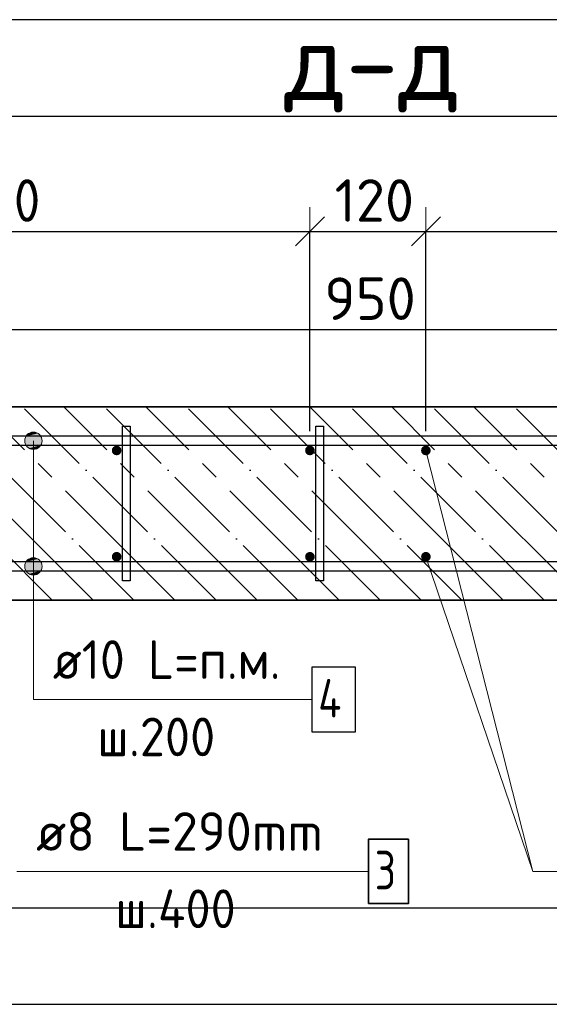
# Model space of a CAD drawing. Header units: millimetres. Extents: x 2792 to 69837, y -2757 to 29968.
# Tile 3 of 77: x 3851 to 4399, y 4879 to 5898. Entities that reach past the tile are written whole.
import ezdxf

# ---------------------------------------------------------------- set-up
doc = ezdxf.new("R2010")
doc.units = ezdxf.units.MM
doc.header["$PDMODE"] = 65
doc.linetypes.add('______11', pattern=[100, 80, -10, 0, -10])
doc.linetypes.add('______5', pattern=[220, 160, -20, 20, -20])
for name, color, linetype, lineweight in [('Standard', 7, 'Continuous', 25), ('Арм.стержн. вертикальными 1', 22, 'Continuous', 35), ('Арм.стержн.горизонт. 1', 180, 'Continuous', 35), ('Размерная линия_ общее', 7, 'Continuous', 13)]:
    doc.layers.add(name, color=color, linetype=linetype, lineweight=lineweight)
doc.layers.add('Арм.стержн.Стяжки', color=7, linetype='Continuous', lineweight=35, true_color=0x501e0f)
doc.styles.add('ISOCPEUR', font='ISOCPEUR')
doc.dimstyles.new('DIMSTYLE_3', dxfattribs={"dimtxt": 44, "dimasz": 50, "dimexe": 0, "dimexo": 0, "dimgap": 22, "dimtad": 2, "dimdec": 0, "dimrnd": 5, "dimzin": 12, "dimdsep": 46, "dimtxsty": 'ISOCPEUR', "dimblk1": 'ALL_ML_STRICH', "dimblk2": 'ALL_ML_STRICH', "dimsah": 1, "dimcen": 0, "dimclrd": 7, "dimclre": 256, "dimclrt": 7, "dimadec": 0, "dimazin": 0, "dimtfac": 1, "dimtdec": 0, "dimtix": 1, "dimtmove": 2, "dimatfit": 3, "dimfxl": 0, "dimtzin": 0, "dimlwd": 0, "dimlwe": -3, "dimarcsym": 0})
doc.dimstyles.new('DIMSTYLE_8', dxfattribs={"dimtxt": 44, "dimasz": 50, "dimexe": 0, "dimexo": 0, "dimgap": 22, "dimtad": 2, "dimdec": 0, "dimrnd": 5, "dimzin": 12, "dimdsep": 46, "dimtxsty": 'ISOCPEUR', "dimblk1": 'ALL_ML_STRICH', "dimblk2": 'ALL_ML_STRICH', "dimsah": 1, "dimcen": 0, "dimclrd": 7, "dimclre": 256, "dimclrt": 7, "dimadec": 0, "dimazin": 0, "dimtfac": 1, "dimtdec": 0, "dimtix": 1, "dimtmove": 2, "dimatfit": 3, "dimfxl": 0, "dimtvp": 1.2, "dimtzin": 0, "dimlwd": 0, "dimlwe": -3, "dimarcsym": 0})

# ---------------------------------------------------------------- blocks, each defined once
blk = doc.blocks.new('ALL_ML_STRICH')
at = {"color": 0, "linetype": 'ByBlock', "lineweight": -2}
for p, q in [((0, -0.5), (0, 0.5)), ((-0.3, -0.3), (0.3, 0.3)), ((-1, 0), (0.5, 0))]:
    blk.add_line(p, q, dxfattribs=at)
blk = doc.blocks.new('*D167')
at = {"layer": 'DEFPOINTS', "color": 7, "linetype": 'Continuous', "lineweight": 13, "transparency": 33554687}
for p in [(3351.7, 5679), (3351.7, 5452.3), (4151.7, 5452.3)]:
    blk.add_point(p, dxfattribs=at)
at = {"layer": 'Размерная линия_ общее', "color": 253, "linetype": 'Continuous', "lineweight": -2, "true_color": 0xa0a0a0, "transparency": 33554687}
for p, q in [((3351.7, 5472.3), (3351.7, 5679)), ((4151.7, 5472.3), (4151.7, 5679))]:
    blk.add_line(p, q, dxfattribs=at)
at = {"layer": 'Размерная линия_ общее', "color": 7, "linetype": 'Continuous', "lineweight": -2, "transparency": 33554687}
blk.add_line((3351.7, 5679), (4151.7, 5679), dxfattribs=at)
at = {"layer": 'Размерная линия_ общее', "color": 7, "linetype": 'Continuous', "lineweight": 13, "transparency": 33554687, "xscale": 50, "yscale": 50, "zscale": 50, "rotation": 180}
blk.add_blockref('ALL_ML_STRICH', (3351.7, 5679), dxfattribs=at)
at = {"layer": 'Размерная линия_ общее', "color": 7, "linetype": 'Continuous', "lineweight": 13, "transparency": 33554687, "xscale": 50, "yscale": 50, "zscale": 50}
blk.add_blockref('ALL_ML_STRICH', (4151.7, 5679), dxfattribs=at)
at = {"layer": 'Размерная линия_ общее', "color": 7, "linetype": 'Continuous', "lineweight": 13, "transparency": 33554687, "insert": (3625.7, 5733), "char_height": 44, "width": 2.2, "attachment_point": 1, "line_spacing_factor": 0.60241, "style": 'ISOCPEUR'}
blk.add_mtext('\\W0.91;4х200=800', dxfattribs=at)
blk = doc.blocks.new('*D168')
at = {"layer": 'DEFPOINTS', "color": 7, "linetype": 'Continuous', "lineweight": 13, "transparency": 33554687}
for p in [(4151.7, 5679), (4151.7, 5452.3), (4271.7, 5452.3)]:
    blk.add_point(p, dxfattribs=at)
at = {"layer": 'Размерная линия_ общее', "color": 253, "linetype": 'Continuous', "lineweight": -2, "true_color": 0xa0a0a0, "transparency": 33554687}
for p, q in [((4151.7, 5472.3), (4151.7, 5679)), ((4271.7, 5472.3), (4271.7, 5679))]:
    blk.add_line(p, q, dxfattribs=at)
at = {"layer": 'Размерная линия_ общее', "color": 7, "linetype": 'Continuous', "lineweight": -2, "transparency": 33554687}
blk.add_line((4151.7, 5679), (4271.7, 5679), dxfattribs=at)
at = {"layer": 'Размерная линия_ общее', "color": 7, "linetype": 'Continuous', "lineweight": 13, "transparency": 33554687, "xscale": 50, "yscale": 50, "zscale": 50, "rotation": 180}
blk.add_blockref('ALL_ML_STRICH', (4151.7, 5679), dxfattribs=at)
at = {"layer": 'Размерная линия_ общее', "color": 7, "linetype": 'Continuous', "lineweight": 13, "transparency": 33554687, "xscale": 50, "yscale": 50, "zscale": 50}
blk.add_blockref('ALL_ML_STRICH', (4271.7, 5679), dxfattribs=at)
at = {"layer": 'Размерная линия_ общее', "color": 7, "linetype": 'Continuous', "lineweight": 13, "transparency": 33554687, "insert": (4218.3, 5711), "char_height": 44, "width": 132, "attachment_point": 5, "style": 'ISOCPEUR'}
blk.add_mtext('\\A1;{120}', dxfattribs=at)
blk = doc.blocks.new('*D169')
at = {"layer": 'DEFPOINTS', "color": 7, "linetype": 'Continuous', "lineweight": 13, "transparency": 33554687}
for p in [(4271.7, 5679), (4271.7, 5452.3), (5071.7, 5452.3)]:
    blk.add_point(p, dxfattribs=at)
at = {"layer": 'Размерная линия_ общее', "color": 253, "linetype": 'Continuous', "lineweight": -2, "true_color": 0xa0a0a0, "transparency": 33554687}
for p, q in [((4271.7, 5472.3), (4271.7, 5679)), ((5071.7, 5472.3), (5071.7, 5679))]:
    blk.add_line(p, q, dxfattribs=at)
at = {"layer": 'Размерная линия_ общее', "color": 7, "linetype": 'Continuous', "lineweight": -2, "transparency": 33554687}
blk.add_line((4271.7, 5679), (5071.7, 5679), dxfattribs=at)
at = {"layer": 'Размерная линия_ общее', "color": 7, "linetype": 'Continuous', "lineweight": 13, "transparency": 33554687, "xscale": 50, "yscale": 50, "zscale": 50, "rotation": 180}
blk.add_blockref('ALL_ML_STRICH', (4271.7, 5679), dxfattribs=at)
at = {"layer": 'Размерная линия_ общее', "color": 7, "linetype": 'Continuous', "lineweight": 13, "transparency": 33554687, "xscale": 50, "yscale": 50, "zscale": 50}
blk.add_blockref('ALL_ML_STRICH', (5071.7, 5679), dxfattribs=at)
at = {"layer": 'Размерная линия_ общее', "color": 7, "linetype": 'Continuous', "lineweight": 13, "transparency": 33554687, "insert": (4545.7, 5733), "char_height": 44, "width": 2.2, "attachment_point": 1, "line_spacing_factor": 0.60241, "style": 'ISOCPEUR'}
blk.add_mtext('\\W0.91;4х200=800', dxfattribs=at)
blk = doc.blocks.new('*D180')
at = {"layer": 'DEFPOINTS', "color": 7, "linetype": 'Continuous', "lineweight": 13, "transparency": 33554687}
for p in [(3735.9, 5577.4), (3735.9, 5341.7), (4687.4, 5341.7)]:
    blk.add_point(p, dxfattribs=at)
at = {"layer": 'Размерная линия_ общее', "color": 253, "linetype": 'Continuous', "lineweight": -2, "true_color": 0xa0a0a0, "transparency": 33554687}
for p, q in [((3735.9, 5361.7), (3735.9, 5577.4)), ((4687.4, 5361.7), (4687.4, 5577.4))]:
    blk.add_line(p, q, dxfattribs=at)
at = {"layer": 'Размерная линия_ общее', "color": 7, "linetype": 'Continuous', "lineweight": -2, "transparency": 33554687}
blk.add_line((3735.9, 5577.4), (4687.4, 5577.4), dxfattribs=at)
at = {"layer": 'Размерная линия_ общее', "color": 7, "linetype": 'Continuous', "lineweight": 13, "transparency": 33554687, "xscale": 50, "yscale": 50, "zscale": 50, "rotation": 180}
blk.add_blockref('ALL_ML_STRICH', (3735.9, 5577.4), dxfattribs=at)
at = {"layer": 'Размерная линия_ общее', "color": 7, "linetype": 'Continuous', "lineweight": 13, "transparency": 33554687, "xscale": 50, "yscale": 50, "zscale": 50}
blk.add_blockref('ALL_ML_STRICH', (4687.4, 5577.4), dxfattribs=at)
at = {"layer": 'Размерная линия_ общее', "color": 7, "linetype": 'Continuous', "lineweight": 13, "transparency": 33554687, "insert": (4213.9, 5609.4), "char_height": 44, "width": 132, "attachment_point": 5, "style": 'ISOCPEUR'}
blk.add_mtext('\\A1;{950}', dxfattribs=at)

msp = doc.modelspace()

# ---------------------------------------------------------------- hatches: boundary and pattern name
at = {"layer": 'Арм.стержн. вертикальными 1', "linetype": 'Continuous', "lineweight": 50, "transparency": 33554687}
for points in [[(3951.7, 5447.3), (3953.6, 5447.6), (3955.2, 5448.7), (3956.3, 5450.3), (3956.7, 5452.3), (3956.3, 5454.2), (3955.2, 5455.8), (3953.6, 5456.9), (3951.7, 5457.3), (3949.7, 5456.9), (3948.1, 5455.8), (3947, 5454.2), (3946.7, 5452.3), (3947, 5450.3), (3948.1, 5448.7), (3949.7, 5447.6)], [(4151.7, 5447.3), (4153.6, 5447.6), (4155.2, 5448.7), (4156.3, 5450.3), (4156.7, 5452.3), (4156.3, 5454.2), (4155.2, 5455.8), (4153.6, 5456.9), (4151.7, 5457.3), (4149.7, 5456.9), (4148.1, 5455.8), (4147, 5454.2), (4146.7, 5452.3), (4147, 5450.3), (4148.1, 5448.7), (4149.7, 5447.6)], [(4271.7, 5447.3), (4273.6, 5447.6), (4275.2, 5448.7), (4276.3, 5450.3), (4276.7, 5452.3), (4276.3, 5454.2), (4275.2, 5455.8), (4273.6, 5456.9), (4271.7, 5457.3), (4269.7, 5456.9), (4268.1, 5455.8), (4267, 5454.2), (4266.7, 5452.3), (4267, 5450.3), (4268.1, 5448.7), (4269.7, 5447.6)], [(3951.7, 5337.3), (3953.6, 5337.6), (3955.2, 5338.7), (3956.3, 5340.3), (3956.7, 5342.3), (3956.3, 5344.2), (3955.2, 5345.8), (3953.6, 5346.9), (3951.7, 5347.3), (3949.7, 5346.9), (3948.1, 5345.8), (3947, 5344.2), (3946.7, 5342.3), (3947, 5340.3), (3948.1, 5338.7), (3949.7, 5337.6)], [(4151.7, 5337.3), (4153.6, 5337.6), (4155.2, 5338.7), (4156.3, 5340.3), (4156.7, 5342.3), (4156.3, 5344.2), (4155.2, 5345.8), (4153.6, 5346.9), (4151.7, 5347.3), (4149.7, 5346.9), (4148.1, 5345.8), (4147, 5344.2), (4146.7, 5342.3), (4147, 5340.3), (4148.1, 5338.7), (4149.7, 5337.6)], [(4271.7, 5337.3), (4273.6, 5337.6), (4275.2, 5338.7), (4276.3, 5340.3), (4276.7, 5342.3), (4276.3, 5344.2), (4275.2, 5345.8), (4273.6, 5346.9), (4271.7, 5347.3), (4269.7, 5346.9), (4268.1, 5345.8), (4267, 5344.2), (4266.7, 5342.3), (4267, 5340.3), (4268.1, 5338.7), (4269.7, 5337.6)]]:
    msp.add_hatch(color=4, dxfattribs=at).paths.add_polyline_path(points)
at = {"layer": 'Арм.стержн.горизонт. 1', "linetype": 'Continuous', "lineweight": 13, "transparency": 33554687}
for points in [[(3856.5, 5462.3), (3874.5, 5462.3), (3873.2, 5466.8)], [(3856.5, 5462.3), (3873.2, 5466.8), (3857.8, 5466.8)], [(3856.5, 5462.3), (3874.5, 5462.3), (3873.2, 5466.8)], [(3856.5, 5462.3), (3873.2, 5466.8), (3857.8, 5466.8)], [(3856.5, 5462.3), (3874.5, 5462.3), (3873.2, 5466.8)], [(3856.5, 5462.3), (3873.2, 5466.8), (3857.8, 5466.8)], [(3856.5, 5462.3), (3874.5, 5462.3), (3873.2, 5466.8)], [(3856.5, 5462.3), (3873.2, 5466.8), (3857.8, 5466.8)], [(3856.5, 5462.3), (3874.5, 5462.3), (3873.2, 5466.8)], [(3856.5, 5462.3), (3873.2, 5466.8), (3857.8, 5466.8)], [(3857.8, 5466.8), (3873.2, 5466.8), (3870, 5470)], [(3857.8, 5466.8), (3870, 5470), (3861, 5470)], [(3857.8, 5466.8), (3873.2, 5466.8), (3870, 5470)], [(3857.8, 5466.8), (3870, 5470), (3861, 5470)], [(3857.8, 5466.8), (3873.2, 5466.8), (3870, 5470)], [(3857.8, 5466.8), (3870, 5470), (3861, 5470)], [(3857.8, 5466.8), (3873.2, 5466.8), (3870, 5470)], [(3857.8, 5466.8), (3870, 5470), (3861, 5470)], [(3857.8, 5466.8), (3873.2, 5466.8), (3870, 5470)], [(3857.8, 5466.8), (3870, 5470), (3861, 5470)], [(3861, 5470), (3870, 5470), (3865.5, 5471.3)], [(3861, 5470), (3870, 5470), (3865.5, 5471.3)], [(3861, 5470), (3870, 5470), (3865.5, 5471.3)], [(3861, 5470), (3870, 5470), (3865.5, 5471.3)], [(3861, 5470), (3870, 5470), (3865.5, 5471.3)], [(3857.8, 5457.8), (3874.5, 5462.3), (3856.5, 5462.3)], [(3857.8, 5457.8), (3874.5, 5462.3), (3856.5, 5462.3)], [(3857.8, 5457.8), (3874.5, 5462.3), (3856.5, 5462.3)], [(3857.8, 5457.8), (3874.5, 5462.3), (3856.5, 5462.3)], [(3857.8, 5457.8), (3874.5, 5462.3), (3856.5, 5462.3)], [(3857.8, 5457.8), (3873.2, 5457.8), (3874.5, 5462.3)], [(3857.8, 5457.8), (3873.2, 5457.8), (3874.5, 5462.3)], [(3857.8, 5457.8), (3873.2, 5457.8), (3874.5, 5462.3)], [(3857.8, 5457.8), (3873.2, 5457.8), (3874.5, 5462.3)], [(3857.8, 5457.8), (3873.2, 5457.8), (3874.5, 5462.3)], [(3861, 5454.5), (3873.2, 5457.8), (3857.8, 5457.8)], [(3861, 5454.5), (3873.2, 5457.8), (3857.8, 5457.8)], [(3861, 5454.5), (3873.2, 5457.8), (3857.8, 5457.8)], [(3861, 5454.5), (3873.2, 5457.8), (3857.8, 5457.8)], [(3861, 5454.5), (3873.2, 5457.8), (3857.8, 5457.8)], [(3861, 5454.5), (3870, 5454.5), (3873.2, 5457.8)], [(3861, 5454.5), (3870, 5454.5), (3873.2, 5457.8)], [(3861, 5454.5), (3870, 5454.5), (3873.2, 5457.8)], [(3861, 5454.5), (3870, 5454.5), (3873.2, 5457.8)], [(3861, 5454.5), (3870, 5454.5), (3873.2, 5457.8)], [(3870, 5454.5), (3861, 5454.5), (3865.5, 5453.3)], [(3870, 5454.5), (3861, 5454.5), (3865.5, 5453.3)], [(3870, 5454.5), (3861, 5454.5), (3865.5, 5453.3)], [(3870, 5454.5), (3861, 5454.5), (3865.5, 5453.3)], [(3870, 5454.5), (3861, 5454.5), (3865.5, 5453.3)], [(3861, 5340), (3870, 5340), (3865.5, 5341.3)], [(3861, 5340), (3870, 5340), (3865.5, 5341.3)], [(3861, 5340), (3870, 5340), (3865.5, 5341.3)], [(3861, 5340), (3870, 5340), (3865.5, 5341.3)], [(3861, 5340), (3870, 5340), (3865.5, 5341.3)], [(3856.5, 5332.3), (3874.5, 5332.3), (3873.2, 5336.8)], [(3856.5, 5332.3), (3873.2, 5336.8), (3857.8, 5336.8)], [(3856.5, 5332.3), (3874.5, 5332.3), (3873.2, 5336.8)], [(3856.5, 5332.3), (3873.2, 5336.8), (3857.8, 5336.8)], [(3856.5, 5332.3), (3874.5, 5332.3), (3873.2, 5336.8)], [(3856.5, 5332.3), (3873.2, 5336.8), (3857.8, 5336.8)], [(3856.5, 5332.3), (3874.5, 5332.3), (3873.2, 5336.8)], [(3856.5, 5332.3), (3873.2, 5336.8), (3857.8, 5336.8)], [(3856.5, 5332.3), (3874.5, 5332.3), (3873.2, 5336.8)], [(3856.5, 5332.3), (3873.2, 5336.8), (3857.8, 5336.8)], [(3857.8, 5327.8), (3874.5, 5332.3), (3856.5, 5332.3)], [(3857.8, 5327.8), (3874.5, 5332.3), (3856.5, 5332.3)], [(3857.8, 5327.8), (3874.5, 5332.3), (3856.5, 5332.3)], [(3857.8, 5327.8), (3874.5, 5332.3), (3856.5, 5332.3)], [(3857.8, 5327.8), (3874.5, 5332.3), (3856.5, 5332.3)], [(3857.8, 5336.8), (3873.2, 5336.8), (3870, 5340)], [(3857.8, 5336.8), (3870, 5340), (3861, 5340)], [(3857.8, 5336.8), (3873.2, 5336.8), (3870, 5340)], [(3857.8, 5336.8), (3870, 5340), (3861, 5340)], [(3857.8, 5336.8), (3873.2, 5336.8), (3870, 5340)], [(3857.8, 5336.8), (3870, 5340), (3861, 5340)], [(3857.8, 5336.8), (3873.2, 5336.8), (3870, 5340)], [(3857.8, 5336.8), (3870, 5340), (3861, 5340)], [(3857.8, 5336.8), (3873.2, 5336.8), (3870, 5340)], [(3857.8, 5336.8), (3870, 5340), (3861, 5340)], [(3857.8, 5327.8), (3873.2, 5327.8), (3874.5, 5332.3)], [(3857.8, 5327.8), (3873.2, 5327.8), (3874.5, 5332.3)], [(3857.8, 5327.8), (3873.2, 5327.8), (3874.5, 5332.3)], [(3857.8, 5327.8), (3873.2, 5327.8), (3874.5, 5332.3)], [(3857.8, 5327.8), (3873.2, 5327.8), (3874.5, 5332.3)], [(3861, 5324.5), (3873.2, 5327.8), (3857.8, 5327.8)], [(3861, 5324.5), (3873.2, 5327.8), (3857.8, 5327.8)], [(3861, 5324.5), (3873.2, 5327.8), (3857.8, 5327.8)], [(3861, 5324.5), (3873.2, 5327.8), (3857.8, 5327.8)], [(3861, 5324.5), (3873.2, 5327.8), (3857.8, 5327.8)], [(3861, 5324.5), (3870, 5324.5), (3873.2, 5327.8)], [(3861, 5324.5), (3870, 5324.5), (3873.2, 5327.8)], [(3861, 5324.5), (3870, 5324.5), (3873.2, 5327.8)], [(3861, 5324.5), (3870, 5324.5), (3873.2, 5327.8)], [(3861, 5324.5), (3870, 5324.5), (3873.2, 5327.8)], [(3870, 5324.5), (3861, 5324.5), (3865.5, 5323.3)], [(3870, 5324.5), (3861, 5324.5), (3865.5, 5323.3)], [(3870, 5324.5), (3861, 5324.5), (3865.5, 5323.3)], [(3870, 5324.5), (3861, 5324.5), (3865.5, 5323.3)], [(3870, 5324.5), (3861, 5324.5), (3865.5, 5323.3)]]:
    msp.add_hatch(color=7, dxfattribs=at).paths.add_polyline_path(points)

# ---------------------------------------------------------------- linework, layer by layer
at = {"color": 52, "linetype": 'Continuous', "lineweight": -3, "transparency": 33554687}
for p, q in [((5367.6, 5798.1), (3011.7, 5798.1)), ((5367.6, 5798.1), (3011.7, 5798.1)), ((3011.7, 4979), (5367.6, 4979)), ((3011.7, 4979), (5367.6, 4979))]:
    msp.add_line(p, q, dxfattribs=at)
at = {"layer": 'Standard', "color": 7, "linetype": 'Continuous', "lineweight": 35, "transparency": 33554687}
for p, q in [((5111.7, 5497.3), (3311.7, 5497.3)), ((3311.7, 5297.3), (5111.7, 5297.3))]:
    msp.add_line(p, q, dxfattribs=at)
at = {"layer": 'Standard', "color": 253, "linetype": '______11', "lineweight": -3, "true_color": 0xababab, "transparency": 33554687}
for p, q in [((3884.8, 5297.3), (3684.8, 5497.3)), ((3969.6, 5297.3), (3769.6, 5497.3)), ((4054.5, 5297.3), (3854.5, 5497.3)), ((4139.3, 5297.3), (3939.3, 5497.3)), ((4224.2, 5297.3), (4024.2, 5497.3)), ((4309, 5297.3), (4109, 5497.3)), ((4393.9, 5297.3), (4193.9, 5497.3)), ((4478.7, 5297.3), (4278.7, 5497.3)), ((4563.6, 5297.3), (4363.6, 5497.3))]:
    msp.add_line(p, q, dxfattribs=at)
at = {"layer": 'Standard', "color": 253, "linetype": '______5', "lineweight": -3, "true_color": 0xababab, "transparency": 33554687}
for p, q in [((3927.2, 5297.3), (3727.2, 5497.3)), ((4012, 5297.3), (3812, 5497.3)), ((4096.9, 5297.3), (3896.9, 5497.3)), ((4181.8, 5297.3), (3981.8, 5497.3)), ((4266.6, 5297.3), (4066.6, 5497.3)), ((4351.5, 5297.3), (4151.5, 5497.3)), ((4436.3, 5297.3), (4236.3, 5497.3)), ((4521.2, 5297.3), (4321.2, 5497.3))]:
    msp.add_line(p, q, dxfattribs=at)
at = {"layer": 'Standard', "color": 7, "linetype": 'Continuous', "lineweight": 13, "transparency": 33554687}
msp.add_line((4271.7, 5452.3), (4382.2, 5016.6), dxfattribs=at)
at = {"layer": 'Standard', "color": 7, "linetype": 'Continuous', "lineweight": 25, "transparency": 33554687}
msp.add_lwpolyline([(2911.7, 5898.1), (2911.7, 4879), (5467.6, 4879), (5467.6, 5898.1), (2911.7, 5898.1)], dxfattribs=at)
at = {"layer": 'Арм.стержн. вертикальными 1', "color": 7, "linetype": 'Continuous', "lineweight": 13, "transparency": 33554687}
for q in [(4271.7, 5342.3), (4790.2, 5016.6)]:
    msp.add_line((4382.2, 5016.6), q, dxfattribs=at)
at = {"layer": 'Арм.стержн.горизонт. 1', "color": 7, "linetype": 'Continuous', "lineweight": 13, "transparency": 33554687}
for p, q in [((3865.5, 5471.3), (3865.5, 5471.3)), ((3865.5, 5471.3), (3865.5, 5471.3)), ((3865.5, 5471.3), (3865.5, 5471.3)), ((3865.5, 5471.3), (3865.5, 5471.3)), ((3865.5, 5471.3), (3865.5, 5471.3)), ((3856.5, 5462.3), (3856.5, 5462.3)), ((3856.5, 5462.3), (3856.5, 5462.3)), ((3856.5, 5462.3), (3856.5, 5462.3)), ((3856.5, 5462.3), (3856.5, 5462.3)), ((3856.5, 5462.3), (3856.5, 5462.3)), ((3865.5, 5194.5), (3865.5, 5462.3)), ((3865.5, 5194.5), (3865.5, 5462.3)), ((3865.5, 5194.5), (3865.5, 5462.3)), ((3865.5, 5194.5), (3865.5, 5462.3)), ((3865.5, 5194.5), (3865.5, 5462.3)), ((3865.5, 5453.3), (3865.5, 5453.3)), ((3865.5, 5453.3), (3865.5, 5453.3)), ((3865.5, 5453.3), (3865.5, 5453.3)), ((3865.5, 5453.3), (3865.5, 5453.3)), ((3865.5, 5453.3), (3865.5, 5453.3)), ((3874.5, 5462.3), (3874.5, 5462.3)), ((3874.5, 5462.3), (3874.5, 5462.3)), ((3874.5, 5462.3), (3874.5, 5462.3)), ((3874.5, 5462.3), (3874.5, 5462.3)), ((3874.5, 5462.3), (3874.5, 5462.3)), ((3865.5, 5341.3), (3865.5, 5341.3)), ((3865.5, 5341.3), (3865.5, 5341.3)), ((3865.5, 5341.3), (3865.5, 5341.3)), ((3865.5, 5341.3), (3865.5, 5341.3)), ((3865.5, 5341.3), (3865.5, 5341.3)), ((3856.5, 5332.3), (3856.5, 5332.3)), ((3856.5, 5332.3), (3856.5, 5332.3)), ((3856.5, 5332.3), (3856.5, 5332.3)), ((3856.5, 5332.3), (3856.5, 5332.3)), ((3856.5, 5332.3), (3856.5, 5332.3)), ((3865.5, 5194.5), (3865.5, 5332.3)), ((3865.5, 5194.5), (3865.5, 5332.3)), ((3865.5, 5194.5), (3865.5, 5332.3)), ((3865.5, 5194.5), (3865.5, 5332.3)), ((3865.5, 5194.5), (3865.5, 5332.3)), ((3874.5, 5332.3), (3874.5, 5332.3)), ((3874.5, 5332.3), (3874.5, 5332.3)), ((3874.5, 5332.3), (3874.5, 5332.3)), ((3874.5, 5332.3), (3874.5, 5332.3)), ((3874.5, 5332.3), (3874.5, 5332.3)), ((3865.5, 5323.3), (3865.5, 5323.3)), ((3865.5, 5323.3), (3865.5, 5323.3)), ((3865.5, 5323.3), (3865.5, 5323.3)), ((3865.5, 5323.3), (3865.5, 5323.3)), ((3865.5, 5323.3), (3865.5, 5323.3)), ((3865.5, 5194.5), (4153.5, 5194.5))]:
    msp.add_line(p, q, dxfattribs=at)
at = {"layer": 'Арм.стержн.горизонт. 1', "color": 4, "linetype": 'Continuous', "lineweight": 25, "transparency": 33554687}
for points in [[(3341.7, 5467.3), (5081.7, 5467.3), (5081.7, 5457.3), (3341.7, 5457.3), (3341.7, 5467.3)], [(3341.7, 5467.3), (5081.7, 5467.3), (5081.7, 5457.3), (3341.7, 5457.3), (3341.7, 5467.3)], [(3341.7, 5467.3), (5081.7, 5467.3), (5081.7, 5457.3), (3341.7, 5457.3), (3341.7, 5467.3)], [(3341.7, 5467.3), (5081.7, 5467.3), (5081.7, 5457.3), (3341.7, 5457.3), (3341.7, 5467.3)], [(3341.7, 5467.3), (5081.7, 5467.3), (5081.7, 5457.3), (3341.7, 5457.3), (3341.7, 5467.3)], [(3341.7, 5337.3), (5081.7, 5337.3), (5081.7, 5327.3), (3341.7, 5327.3), (3341.7, 5337.3)], [(3341.7, 5337.3), (5081.7, 5337.3), (5081.7, 5327.3), (3341.7, 5327.3), (3341.7, 5337.3)], [(3341.7, 5337.3), (5081.7, 5337.3), (5081.7, 5327.3), (3341.7, 5327.3), (3341.7, 5337.3)], [(3341.7, 5337.3), (5081.7, 5337.3), (5081.7, 5327.3), (3341.7, 5327.3), (3341.7, 5337.3)], [(3341.7, 5337.3), (5081.7, 5337.3), (5081.7, 5327.3), (3341.7, 5327.3), (3341.7, 5337.3)]]:
    msp.add_lwpolyline(points, dxfattribs=at)
at = {"layer": 'Арм.стержн.горизонт. 1', "color": 7, "linetype": 'Continuous', "lineweight": 25, "transparency": 33554687}
msp.add_lwpolyline([(4153.5, 5161.1), (4198.8, 5161.1), (4198.8, 5227.8), (4153.5, 5227.8), (4153.5, 5161.1)], dxfattribs=at)
at = {"layer": 'Арм.стержн.горизонт. 1', "color": 7, "linetype": 'Continuous', "lineweight": 13, "transparency": 33554687}
for centre in [(3865.5, 5462.3), (3865.5, 5462.3), (3865.5, 5462.3), (3865.5, 5462.3), (3865.5, 5462.3), (3865.5, 5332.3), (3865.5, 5332.3), (3865.5, 5332.3), (3865.5, 5332.3), (3865.5, 5332.3)]:
    msp.add_circle(centre, 9, dxfattribs=at)
at = {"layer": 'Арм.стержн.Стяжки', "color": 7, "linetype": 'Continuous', "lineweight": 13, "transparency": 33554687}
msp.add_line((3848.2, 5016.6), (4212.2, 5016.6), dxfattribs=at)
at = {"layer": 'Арм.стержн.Стяжки', "color": 40, "linetype": 'Continuous', "lineweight": 25, "transparency": 33554687}
for points in [[(3957.7, 5317.3), (3957.7, 5477.3), (3965.7, 5477.3), (3965.7, 5317.3), (3957.7, 5317.3)], [(3957.7, 5317.3), (3957.7, 5477.3), (3965.7, 5477.3), (3965.7, 5317.3), (3957.7, 5317.3)], [(3957.7, 5317.3), (3957.7, 5477.3), (3965.7, 5477.3), (3965.7, 5317.3), (3957.7, 5317.3)], [(4157.7, 5317.3), (4157.7, 5477.3), (4165.7, 5477.3), (4165.7, 5317.3), (4157.7, 5317.3)], [(4157.7, 5317.3), (4157.7, 5477.3), (4165.7, 5477.3), (4165.7, 5317.3), (4157.7, 5317.3)]]:
    msp.add_lwpolyline(points, dxfattribs=at)
at = {"layer": 'Арм.стержн.Стяжки', "color": 7, "linetype": 'Continuous', "lineweight": 35, "transparency": 33554687}
msp.add_lwpolyline([(4212.2, 4983.3), (4253.5, 4983.3), (4253.5, 5049.9), (4212.2, 5049.9), (4212.2, 4983.3)], dxfattribs=at)

# ---------------------------------------------------------------- texts
at = {"layer": 'Standard', "color": 7, "linetype": 'Continuous', "lineweight": 13, "transparency": 33554687, "insert": (4125.2, 5848.5), "char_height": 80, "width": 204.522, "attachment_point": 4, "style": 'ISOCPEUR'}
msp.add_mtext('\\A1;{\\fISOCPEUR|i0|b0;\\H80.000000;\\W1.000000;\\C7;д-д}\\P', dxfattribs=at)
at = {"layer": 'Арм.стержн.горизонт. 1', "color": 7, "linetype": 'Continuous', "lineweight": 25, "transparency": 33554687, "char_height": 40, "attachment_point": 7, "style": 'ISOCPEUR'}
for s, insert, width in [('\\W0.94;ø10 L=п.м.', (3885.5, 5215.8), 266.644), ('\\W0.80;4', (4160.2, 5175.8), 47.978), ('\\W0.95;ш.200 ', (3931.5, 5135.8), 174.933)]:
    msp.add_mtext(s, dxfattribs=dict(at, insert=insert, width=width))
at = {"layer": 'Арм.стержн.Стяжки', "color": 7, "linetype": 'Continuous', "lineweight": 25, "transparency": 33554687, "char_height": 40, "attachment_point": 7, "style": 'ISOCPEUR'}
for s, insert, width in [('\\W0.98;ø8 L=290mm ', (3868.2, 5037.9), 343.369), ('\\W0.78;3', (4218.8, 4997.9), 43.521), ('\\W0.95;ш.400 ', (3950.2, 4957.9), 178.965)]:
    msp.add_mtext(s, dxfattribs=dict(at, insert=insert, width=width))

# ---------------------------------------------------------------- dimensions: what is measured, and where the dimension line sits
at = {"layer": 'Размерная линия_ общее', "color": 7, "linetype": 'Continuous', "lineweight": 13, "transparency": 33554687}
for base, p1, p2, dimstyle, picture, middle in [((4271.7, 5679), (4151.7, 5472.3), (4271.7, 5472.3), 'DIMSTYLE_8', '*D168', (4218.3, 5711)), ((4687.4024, 5577.3838), (3735.9065, 5361.7435), (4687.4024, 5361.7435), 'DIMSTYLE_3', '*D180', (4213.8544, 5609.3838))]:
    dim = msp.add_linear_dim(base=base, p1=p1, p2=p2, dimstyle=dimstyle, override={"dimpost": '<>', "dimclrd": 7, "dimclre": 253, "dimclrt": 7, "dimlwd": 0, "dimlwe": 65533}, dxfattribs=at)
    dim.commit()
    dim.dimension.update_dxf_attribs({"geometry": picture, "text_midpoint": middle, "dimtype": 160})
for base, p1, p2, picture, middle in [((4151.7, 5679), (3351.7, 5472.3), (4151.7, 5472.3), '*D167', (3751.7, 5701)), ((5071.7, 5679), (4271.7, 5472.3), (5071.7, 5472.3), '*D169', (4671.7, 5701))]:
    dim = msp.add_linear_dim(base=base, p1=p1, p2=p2, text='\\W0.91;4х200=800', dimstyle='DIMSTYLE_3', override={"dimpost": '<>', "dimclrd": 7, "dimclre": 253, "dimclrt": 7, "dimlwd": 0, "dimlwe": 65533}, dxfattribs=at)
    dim.commit()
    dim.dimension.update_dxf_attribs({"geometry": picture, "text_midpoint": middle, "dimtype": 160})

doc.saveas('drawing.dxf')
